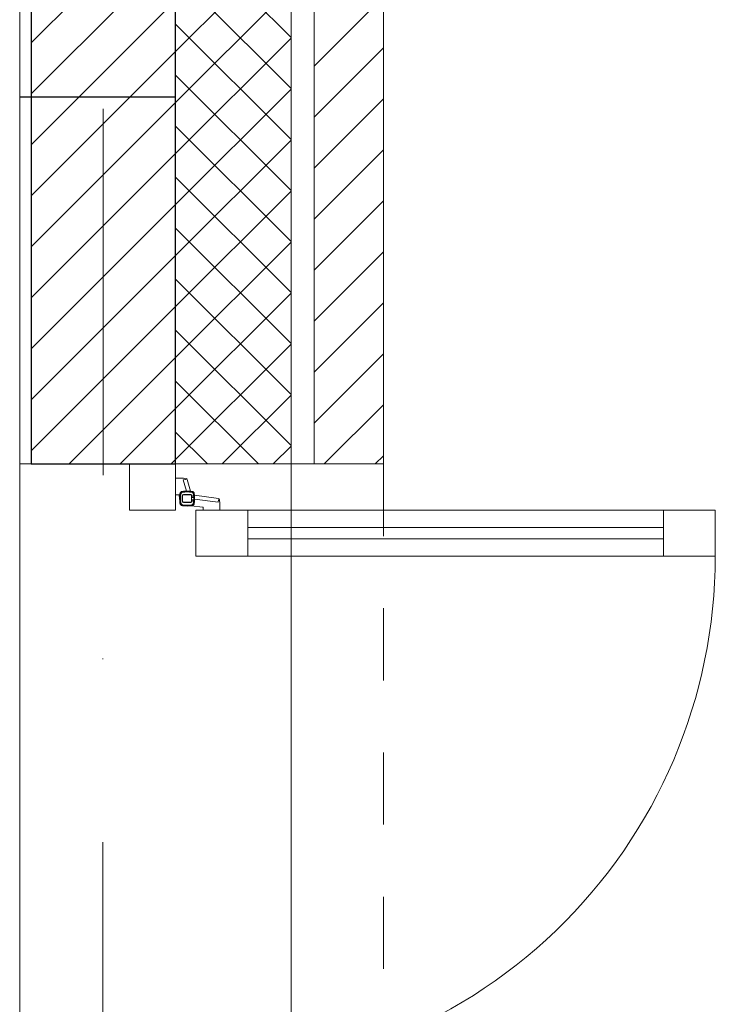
# Model space of a CAD drawing. Header units: metres. Extents: x 10441 to 19716, y -6570 to 1447.
# Tile 120 of 136: x 18030 to 18150, y -3088 to -2918. Entities that reach past the tile are written whole.
import ezdxf
from ezdxf.enums import TextEntityAlignment as Align

# ---------------------------------------------------------------- set-up
doc = ezdxf.new("R2010")
doc.units = ezdxf.units.M
doc.header["$MEASUREMENT"] = 0
doc.linetypes.add('8', pattern=[0.5, 0.25, -0.25])
doc.linetypes.add('DASHDOT', pattern=[25.4, 12.7, -6.35, 0, -6.35])
for name, color, linetype, lineweight in [('#elektryczne', 8, 'Continuous', 20), ('A_B.CIENKIE', 8, 'Continuous', 9), ('A_HACZE', 8, 'Continuous', 5), ('A_OSIE', 8, 'Continuous', 13), ('A_OZACZENIE DRZWI', 8, 'Continuous', 13), ('A_OZNACZENIA OKIEN', 8, 'Continuous', 13), ('A_PROJEKTOWANE ŚCIANY MUROWANE NOŚNE', 8, 'Continuous', 30), ('A_STOLARKA', 8, 'Continuous', 5), ('A_TYNK', 8, 'Continuous', 5)]:
    doc.layers.add(name, color=color, linetype=linetype, lineweight=lineweight)
doc.layers.add('A_OZNACZENIA WARSTW', color=8, linetype='Continuous')
doc.styles.add('m1_romans', font='romans.shx', dxfattribs={"width": 0.8})

# ---------------------------------------------------------------- blocks, each defined once
blk = doc.blocks.new('podkład')
at = {"layer": 'A_B.CIENKIE', "color": 8, "linetype": '8', "ltscale": 50}
blk.add_line((13910.62, -750.03), (13910.62, -1724.7), dxfattribs=at)
at = {"layer": 'A_HACZE', "color": 8, "linetype": 'Continuous'}
for p, q in [((13874.62, -652.03), (13849.62, -677.03)), ((13894.62, -676.11), (13874.62, -656.11)), ((13894.62, -658.55), (13874.62, -678.55)), ((13874.62, -660.87), (13849.62, -685.87)), ((13894.62, -684.95), (13874.62, -664.95)), ((13894.62, -667.39), (13874.62, -687.39)), ((13874.62, -669.71), (13849.62, -694.71)), ((13910.62, -669.07), (13898.62, -681.07)), ((13894.62, -693.79), (13874.62, -673.79)), ((13894.62, -676.23), (13874.62, -696.23)), ((13874.62, -678.55), (13849.62, -703.55)), ((13910.62, -677.91), (13898.62, -689.91)), ((13894.62, -702.63), (13874.62, -682.63)), ((13894.62, -685.07), (13874.62, -705.07)), ((13874.62, -687.39), (13849.62, -712.39)), ((13910.62, -686.74), (13898.62, -698.74)), ((13894.62, -711.47), (13874.62, -691.47)), ((13894.62, -693.91), (13874.62, -713.91)), ((13910.62, -695.58), (13898.62, -707.58)), ((13874.62, -696.23), (13849.62, -721.23)), ((13894.62, -720.31), (13874.62, -700.31)), ((13894.62, -702.74), (13874.62, -722.74)), ((13910.62, -704.42), (13898.62, -716.42)), ((13874.62, -705.07), (13849.62, -730.07)), ((13894.62, -729.15), (13874.62, -709.15)), ((13894.62, -711.58), (13874.62, -731.58)), ((13874.62, -713.91), (13849.62, -738.91)), ((13910.62, -713.26), (13898.62, -725.26)), ((13894.62, -737.99), (13874.62, -717.99)), ((13894.62, -720.42), (13874.62, -740.42)), ((13874.62, -722.74), (13849.62, -747.74)), ((13910.62, -722.1), (13898.62, -734.1)), ((13894.62, -746.82), (13874.62, -726.82)), ((13894.62, -729.26), (13874.62, -749.26)), ((13874.62, -731.58), (13856.17, -750.03)), ((13910.62, -730.94), (13898.62, -742.94)), ((13888.99, -750.03), (13874.62, -735.66)), ((13894.62, -738.1), (13882.69, -750.03)), ((13874.62, -740.42), (13865.01, -750.03)), ((13910.62, -739.78), (13900.36, -750.03)), ((13880.15, -750.03), (13874.62, -744.5)), ((13894.62, -746.94), (13891.53, -750.03)), ((13910.62, -748.62), (13909.2, -750.03)), ((13874.62, -749.26), (13873.85, -750.03))]:
    blk.add_line(p, q, dxfattribs=at)
at = {"layer": 'A_OSIE', "color": 8, "linetype": 'DASHDOT', "ltscale": 5}
blk.add_line((13862.27, -307.18), (13861.3, -2335.96), dxfattribs=at)
at = {"layer": 'A_OZNACZENIA WARSTW', "color": 8, "linetype": 'Continuous'}
blk.add_line((13874.62, -686.48), (13847.62, -686.48), dxfattribs=at)
at = {"layer": 'A_PROJEKTOWANE ŚCIANY MUROWANE NOŚNE', "color": 8}
for p, q in [((13874.62, -750.03), (13874.62, -591.63)), ((13849.62, -620.6), (13849.62, -750.03)), ((13849.62, -750.03), (13874.62, -750.03))]:
    blk.add_line(p, q, dxfattribs=at)
at = {"layer": 'A_STOLARKA', "color": 8}
for p, q in [((13894.62, -750.03), (13847.62, -750.03)), ((13847.62, -750.03), (13847.62, -1050.03)), ((13866.62, -754.03), (13866.62, -750.03)), ((13866.62, -750.03), (13874.62, -750.03)), ((13866.62, -758.03), (13866.62, -750.03)), ((13874.62, -750.03), (13874.62, -758.03)), ((13894.62, -1050.03), (13894.62, -750.03)), ((13875.51, -752.46), (13874.62, -752.46)), ((13874.62, -752.46), (13874.62, -755.36)), ((13875.96, -752.76), (13876.42, -752.73)), ((13876.52, -754.71), (13875.96, -752.76)), ((13876.42, -752.55), (13876.42, -752.55)), ((13876.42, -752.73), (13876.42, -752.55)), ((13877.22, -754.75), (13876.64, -752.71)), ((13875.17, -755.36), (13874.62, -755.36)), ((13875.32, -756.01), (13875.27, -755.45)), ((13882.04, -755.99), (13877.89, -755.42)), ((13877.35, -757.27), (13879.32, -757.51)), ((13882.01, -756.67), (13877.92, -756.1)), ((13882.01, -756.67), (13882.04, -756.22)), ((13882.04, -756.22), (13882.21, -756.22)), ((13882.21, -756.22), (13882.21, -756.22)), ((13882.31, -757.13), (13882.31, -758.02)), ((13874.62, -758.03), (13866.62, -758.03)), ((13879.41, -757.61), (13879.41, -758.02)), ((13879.41, -758.02), (13882.31, -758.02))]:
    blk.add_line(p, q, dxfattribs=at)
at = {"layer": 'A_STOLARKA', "color": 8, "linetype": 'Continuous'}
for p, q in [((13875.77, -755.52), (13875.77, -755.52)), ((13875.77, -755.52), (13875.77, -755.52)), ((13875.77, -755.52), (13875.77, -756.02)), ((13875.77, -755.52), (13875.77, -755.82)), ((13875.77, -755.82), (13875.77, -756.02)), ((13875.84, -755.52), (13875.84, -756.02)), ((13877.27, -755.32), (13875.97, -755.32)), ((13877.27, -755.39), (13875.97, -755.39)), ((13877.4, -756.02), (13877.4, -755.52)), ((13877.47, -755.72), (13877.47, -755.52)), ((13877.47, -755.82), (13877.47, -755.72)), ((13877.92, -755.82), (13877.47, -755.82)), ((13875.77, -756.02), (13875.77, -756.52)), ((13875.77, -756.02), (13875.77, -756.22)), ((13875.77, -756.22), (13875.77, -756.52)), ((13875.77, -756.52), (13875.77, -756.52)), ((13875.77, -756.52), (13875.77, -756.52)), ((13875.84, -756.02), (13875.84, -756.52)), ((13875.97, -756.65), (13877.27, -756.65)), ((13875.97, -756.72), (13877.27, -756.72)), ((13877.4, -756.52), (13877.4, -756.02)), ((13877.47, -756.32), (13877.47, -756.22)), ((13877.47, -756.22), (13877.92, -756.22)), ((13877.47, -756.52), (13877.47, -756.32))]:
    blk.add_line(p, q, dxfattribs=at)
at = {"layer": 'A_STOLARKA', "color": 8, "ltscale": 2}
for p, q in [((13887.12, -758.02), (13878.12, -758.02)), ((13878.12, -758.02), (13878.12, -766.02)), ((13887.12, -766.02), (13887.12, -758.02)), ((13887.12, -758.02), (13968.12, -758.02)), ((13887.12, -766.02), (13887.12, -758.02)), ((13968.12, -758.02), (13959.12, -758.02)), ((13959.12, -758.02), (13959.12, -766.02)), ((13968.12, -758.02), (13968.12, -766.02)), ((13968.12, -766.02), (13968.12, -758.02)), ((13959.12, -761.02), (13887.12, -761.02)), ((13887.12, -761.02), (13887.12, -763.02)), ((13959.12, -763.02), (13959.12, -761.02)), ((13887.12, -763.02), (13959.12, -763.02)), ((13878.12, -766.02), (13887.12, -766.02)), ((13968.12, -766.02), (13887.12, -766.02)), ((13959.12, -766.02), (13968.12, -766.02))]:
    blk.add_line(p, q, dxfattribs=at)
at = {"layer": 'A_STOLARKA', "color": 8}
for centre, radius, start, end in [((13875.55, -756.5), 4.04, 76.4479, 90.5465), ((13876.45, -752.76), 0.2, 15.7996, 76.4479), ((13875.17, -755.46), 0.1, 4.6864, 90), ((13881.32, -756.02), 6, 172.1753, 187.8248), ((13875.87, -755.27), 0.5, 97.8249, 172.1759), ((13876.62, -760.72), 6, 90, 97.8247), ((13876.62, -760.72), 6, 82.1753, 90), ((13877.37, -755.27), 0.5, 7.8241, 82.1755), ((13871.92, -756.02), 6, 1.9102, 7.8247), ((13875.87, -756.77), 0.5, 187.8242, 262.1756), ((13876.62, -751.32), 6, 262.1753, 277.8248), ((13877.37, -756.77), 0.5, 277.8248, 352.1759), ((13871.92, -756.02), 6, 352.1753, 358.0898), ((13879.31, -757.61), 0.1, 0, 83.0271), ((13882.01, -756.19), 0.2, 352.0869, 82.0869), ((13878.26, -757.09), 4.04, 359.4535, 12.4106), ((13877.99, -765.97), 90.13, 267.8567, 359.9658)]:
    blk.add_arc(centre, radius, start, end, dxfattribs=at)
at = {"layer": 'A_STOLARKA', "color": 8, "linetype": 'Continuous'}
for centre, radius, start, end in [((13881.32, -756.02), 5.85, 172.1753, 187.8247), ((13875.87, -755.27), 0.35, 97.8249, 172.1761), ((13875.97, -755.52), 0.2, 90, 180), ((13875.97, -755.52), 0.2, 90, 180), ((13876.62, -760.72), 5.85, 90, 97.8247), ((13875.97, -755.52), 0.13, 90, 180), ((13876.62, -760.72), 5.85, 82.1753, 90), ((13877.27, -755.52), 0.2, 0, 90), ((13877.27, -755.52), 0.2, 0, 90), ((13877.27, -755.52), 0.13, 0, 90), ((13877.37, -755.27), 0.35, 7.8241, 82.1756), ((13871.92, -756.02), 5.85, 0, 7.8247), ((13871.92, -756.02), 6, 358.0898, 1.9102), ((13875.87, -756.77), 0.35, 187.8242, 262.1757), ((13875.97, -756.52), 0.2, 180, 270), ((13875.97, -756.52), 0.2, 180, 270), ((13876.62, -751.32), 5.85, 262.1753, 277.8248), ((13875.97, -756.52), 0.13, 180, 270), ((13877.27, -756.52), 0.2, 270, 0), ((13877.27, -756.52), 0.2, 270, 0), ((13877.27, -756.52), 0.13, 270, 0), ((13877.37, -756.77), 0.35, 277.8248, 352.1761), ((13871.92, -756.02), 5.85, 352.1753, 0)]:
    blk.add_arc(centre, radius, start, end, dxfattribs=at)
at = {"layer": 'A_TYNK', "color": 8, "linetype": 'Continuous'}
for p, q in [((13910.62, -549.91), (13910.62, -750.03)), ((13898.62, -563.82), (13898.62, -750.03)), ((13894.62, -568.45), (13894.62, -750.03)), ((13894.62, -568.45), (13894.62, -750.03)), ((13910.62, -750.03), (13894.62, -750.03))]:
    blk.add_line(p, q, dxfattribs=at)
at = {"layer": 'A_TYNK', "color": 8}
blk.add_line((13847.62, -622.92), (13847.62, -750.03), dxfattribs=at)
at = {"layer": 'A_OZACZENIE DRZWI', "color": 8, "ltscale": 0.1, "style": 'm1_romans', "width": 0.8}
for rotation, p in [(98.4861, (12735.07, -773.13)), (360, (12573.8, -1012.7)), (90, (11565.29, -1150.14)), (90, (11872.29, -1150.14)), (90, (12230.03, -1245.64)), (90, (12385.87, -1249.44)), (90, (11565.29, -1370.89)), (90, (11872.29, -1370.89)), (90, (12230.03, -1370.89)), (90, (12389.3, -1370.89)), (90, (11748.79, -1556.15)), (90, (11986.6, -1556.15)), (90, (12389.3, -1556.15)), (360, (12235.05, -1664.2)), (360, (12235.05, -1880.2)), (90, (11745.78, -2001.94))]:
    blk.add_attdef('SZEROKOSC', text='', height=10, rotation=rotation, dxfattribs=at).set_placement(p, align=Align.BOTTOM_CENTER)
for rotation, p in [(98.4861, (12738.56, -773.47)), (360, (12572.95, -1016.09)), (90, (11568.68, -1150.99)), (90, (11875.68, -1150.99)), (90, (12233.42, -1246.49)), (90, (12389.27, -1250.29)), (90, (11568.68, -1371.74)), (90, (11875.68, -1371.74)), (90, (12233.42, -1371.74)), (90, (12392.69, -1371.74)), (90, (11752.19, -1557)), (90, (11990, -1557)), (90, (12392.69, -1557)), (360, (12234.2, -1667.59)), (360, (12234.2, -1883.59)), (90, (11749.18, -2002.79))]:
    blk.add_attdef('WYSOKOSC', text='', height=10, rotation=rotation, dxfattribs=at).set_placement(p, align=Align.TOP_CENTER)
at = {"layer": 'A_OZNACZENIA OKIEN', "color": 8, "ltscale": 0.1, "style": 'm1_romans', "width": 0.8}
for rotation, p in [(278.8676, (13403.28, -587.56)), (278.8676, (13013.44, -645.27)), (278.8676, (12475.3, -724.92)), (278.8676, (12253.72, -757.72)), (0, (14011.09, -903.42)), (278.8676, (11051.11, -935.72)), (278.8676, (10670.26, -992.09)), (0, (14011.09, -1578.09)), (90, (10823, -2081.55)), (90, (11208, -2081.55)), (90, (11974, -2081.55)), (90, (13179.19, -2081.55)), (90, (13543.19, -2081.55))]:
    blk.add_attdef('WYSOKOSC', text='', height=10, rotation=rotation, dxfattribs=at).set_placement(p, align=Align.TOP_CENTER)
for rotation, p in [(278.8676, (13373.71, -593.04)), (278.8676, (12983.87, -650.74)), (278.8676, (12445.73, -730.4)), (278.8676, (12224.15, -763.19)), (0, (14017.48, -900.03)), (278.8676, (11021.54, -941.2)), (278.8676, (10640.69, -997.57)), (0, (14017.48, -1574.7)), (90, (10819.6, -2080.7)), (90, (11204.6, -2080.7)), (90, (11970.6, -2080.7)), (90, (13175.8, -2080.7)), (90, (13539.8, -2080.7))]:
    blk.add_attdef('SZEROKOSC', text='', height=10, rotation=rotation, dxfattribs=at).set_placement(p, align=Align.BOTTOM_CENTER)

msp = doc.modelspace()

# ---------------------------------------------------------------- block references
at = {"layer": '#elektryczne', "color": 8, "linetype": 'Continuous', "lineweight": 18}
msp.add_blockref('podkład', (4182.37, -2244.78), dxfattribs=at)

doc.saveas('drawing.dxf')
